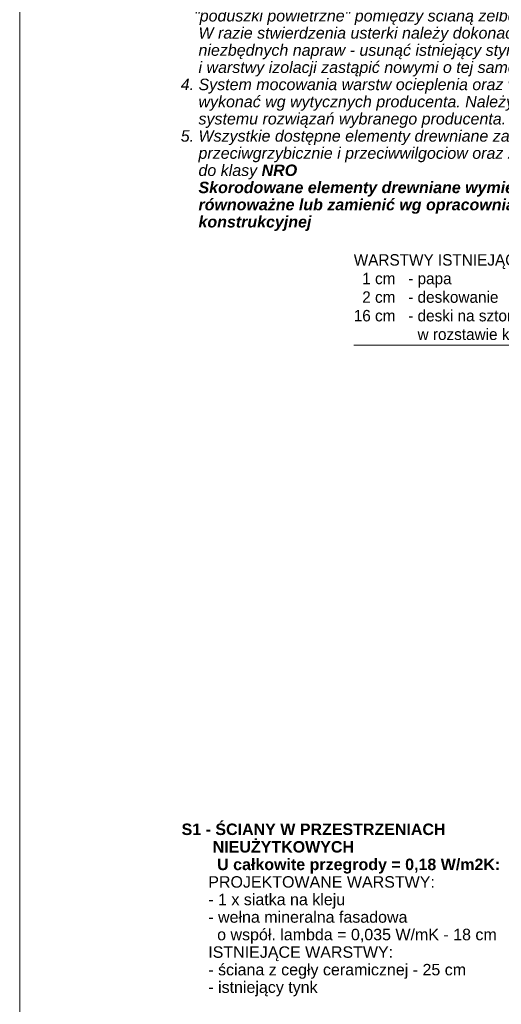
# Model space of a CAD drawing. Extents: x -723047 to -356759, y -30024 to 53940.
# Tile 2 of 121: x -723047 to -716318, y -15207 to -1450. Entities that reach past the tile are written whole.
import ezdxf

# ---------------------------------------------------------------- set-up
doc = ezdxf.new("R2010")
doc.units = 0
doc.header["$MEASUREMENT"] = 0
for name, color, linetype, lineweight in [('Arch opisy_Nr_Pióra__21', 7, 'Continuous', 9), ('Arch opisy_Nr_Pióra__5', 7, 'Continuous', 13), ('ARCH TABELA_Nr_Pióra__21', 7, 'Continuous', 9), ('INWENT OPISY_Nr_Pióra__1', 7, 'Continuous', 25), ('INWENT OPISY_Nr_Pióra__21', 7, 'Continuous', 9)]:
    doc.layers.add(name, color=color, linetype=linetype, lineweight=lineweight)
doc.styles.add('GENERATED_STYLE_11', font='arial.ttf')
doc.styles.add('GENERATED_STYLE_12', font='arial.ttf')
doc.styles.add('GENERATED_STYLE_4', font='txt')

msp = doc.modelspace()

# ---------------------------------------------------------------- linework, layer by layer
at = {"layer": 'ARCH TABELA_Nr_Pióra__21', "linetype": 'Continuous'}
msp.add_line((-723047, 1872.9), (-723047, -26577.1), dxfattribs=at)
at = {"layer": 'INWENT OPISY_Nr_Pióra__21', "linetype": 'Continuous'}
msp.add_line((-718379.3, -5996.2), (-713214.5, -5996.2), dxfattribs=at)

# ---------------------------------------------------------------- texts
at = {"layer": 'Arch opisy_Nr_Pióra__21', "linetype": 'Continuous', "insert": (-720797, -4401.4), "char_height": 160, "width": 6280, "attachment_point": 7, "line_spacing_factor": 0.899291, "style": 'GENERATED_STYLE_12'}
msp.add_mtext('\\A1;{\\fArial|b0|i1|c0|p38;UWAGA:\\P1. Wszystkie wymiary sprawdzić na budowie\\P2. Z istniejącego tynku cienkowarstwowego należy \\P    usunąć zabrudzenia oraz słabozwiązane i kruszące \\P    się powłoki tynku. Powierzchnię w miarę potrzeb \\P    wyrównać i zaimpregnować\\P3. Przed położeniem kolejnej powłoki tynku \\P    należy zbadać nośność istniejących już warstw \\P    "ocieplenia" oraz sprawdzić czy nie występują miejsca \\P    gdzie istniejący styropian jest odklejony i nie występują  \\P   "poduszki powietrzne" pomiędzy ścianą żelbetową a izolacją. \\P    W razie stwierdzenia usterki należy dokonać \\P    niezbędnych napraw - usunąć istniejący styropian \\P    i warstwy izolacji zastąpić nowymi o tej samej grubości.\\P4. System mocowania warstw ocieplenia oraz wykończenia \\P    wykonać wg wytycznych producenta. Należy używać jednego \\P    systemu rozwiązań wybranego producenta.\\P5. Wszystkie dostępne elementy drewniane zaimpregnować \\P    przeciwgrzybicznie i przeciwwilgociow oraz zabezpieczyć \\P    do klasy \\fArial|b1|i1|c0|p38;NRO\\P    Skorodowane elementy drewniane wymienić na \\P    równoważne lub zamienić wg opracownia branży\\P    konstrukcyjnej}', dxfattribs=at)
at = {"layer": 'Arch opisy_Nr_Pióra__5', "linetype": 'Continuous', "insert": (-720784.6, -12681.5), "char_height": 160, "width": 7802.027, "attachment_point": 1, "line_spacing_factor": 0.918845, "style": 'GENERATED_STYLE_11'}
msp.add_mtext('\\A1;{\\fArial|b1|i0|c0|p38;S1 - ŚCIANY W PRZESTRZENIACH \\P       NIEUŻYTKOWYCH\\P        U całkowite przegrody = 0,18 W/m2K:\\P\\fArial|b0|i0|c0|p38;      PROJEKTOWANE WARSTWY:\\P      - 1 x siatka na kleju\\P      - wełna mineralna fasadowa \\P        o współ. lambda = 0,035 W/mK - 18 cm  \\P      ISTNIEJĄCE WARSTWY:\\P      - ściana z cegły ceramicznej - 25 cm\\P      - istniejący tynk}', dxfattribs=at)
at = {"layer": 'INWENT OPISY_Nr_Pióra__1', "linetype": 'Continuous', "insert": (-718379.3, -4725.9), "char_height": 160, "width": 4900.628, "attachment_point": 1, "line_spacing_factor": 0.973897, "style": 'GENERATED_STYLE_4'}
msp.add_mtext('{WARSTWY ISTNIEJĄCE:\\P  1 cm   - papa\\P  2 cm   - deskowanie\\P16 cm   - deski na sztorc 3x16 cm\\P               w rozstawie krokwi}', dxfattribs=at)

doc.saveas('drawing.dxf')
